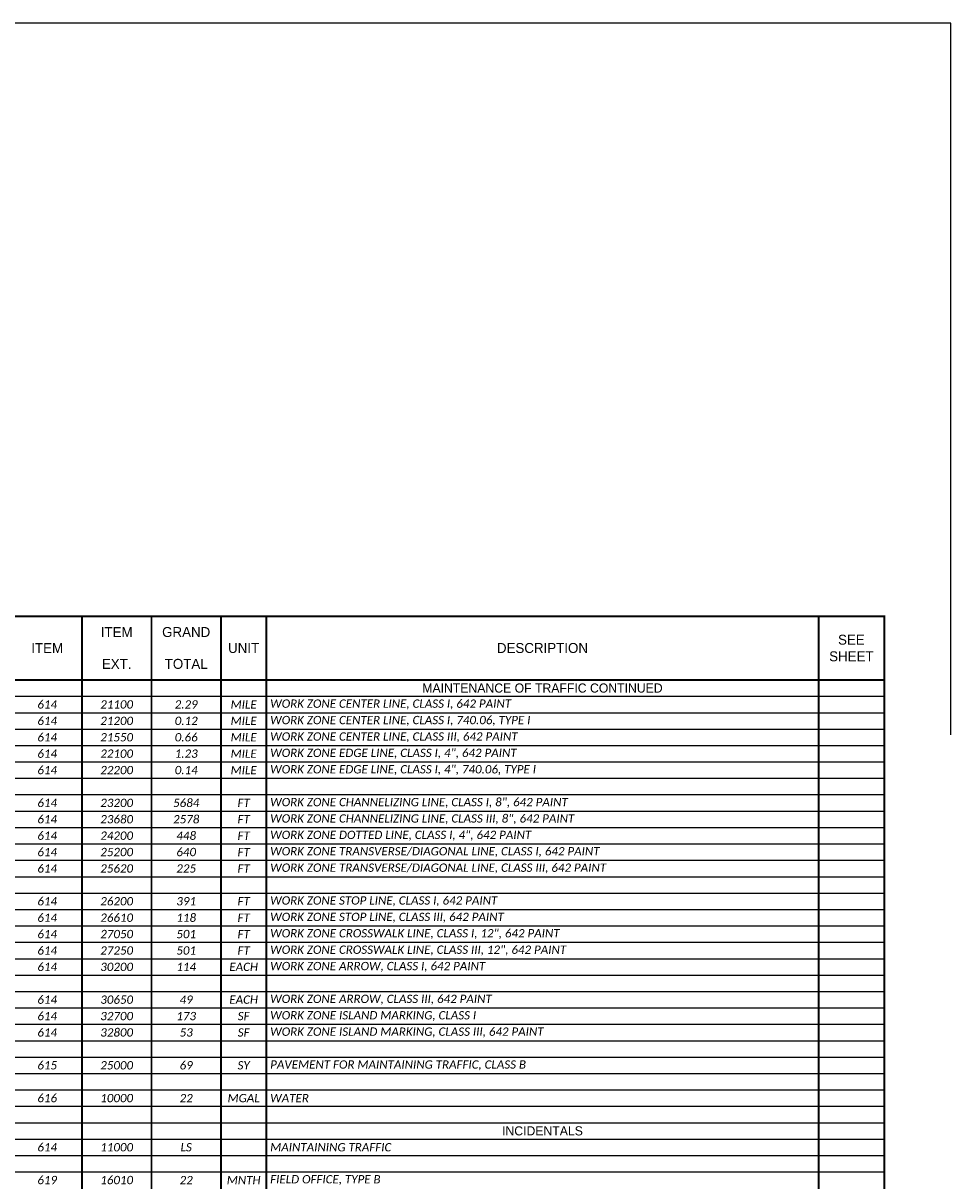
# Model space of a CAD drawing. Extents: x 1 to 137, y -7 to 37.
# Tile 9 of 9: x 121 to 137, y 12 to 32. Entities that reach past the tile are written whole.
import ezdxf

# ---------------------------------------------------------------- set-up
doc = ezdxf.new("R2010")
doc.units = 21
doc.header["$MEASUREMENT"] = 0
doc.layers.add('0_Mview', color=7, linetype='Continuous', plot=False)
doc.layers.add('SH_Data', color=7, linetype='Continuous')
doc.layers.add('SH_Text', color=7, linetype='Continuous')
doc.styles.add('ODOT-Font 70-Main Title', font='txt', dxfattribs={"height": 0.25})
doc.styles.add('P_Slanted_Normal', font='calibrii.ttf', dxfattribs={"height": 0.14})

# ---------------------------------------------------------------- blocks, each defined once
blk = doc.blocks.new('*A1028')
at = {"layer": 'SH_Data', "linetype": 'Continuous', "ltscale": 0.13014, "const_width": 0.0325}
blk.add_lwpolyline([(30.502, 0), (0, 0), (0, -21.001), (30.502, -21.001)], close=True, dxfattribs=at)
for points in [[(16.983, 0), (16.983, -21.001)], [(18.155, 0), (18.155, -21.001)], [(19.326, 0), (19.326, -21.001)], [(20.09, 0), (20.09, -21.001)], [(29.395, 0), (29.395, -21.001)], [(0, -1.074), (30.502, -1.074)]]:
    blk.add_lwpolyline(points, dxfattribs=at)
at = {"layer": 'SH_Data', "linetype": 'Continuous', "ltscale": 0.13014}
for points in [[(0, -1.35), (30.502, -1.35)], [(0, -1.627), (30.502, -1.627)], [(0, -1.903), (30.502, -1.903)], [(0, -2.18), (30.502, -2.18)], [(0, -2.456), (30.502, -2.456)], [(0, -2.733), (30.502, -2.733)], [(0, -3.009), (30.502, -3.009)], [(0, -3.286), (30.502, -3.286)], [(0, -3.563), (30.502, -3.563)], [(0, -3.839), (30.502, -3.839)], [(0, -4.116), (30.502, -4.116)], [(0, -4.392), (30.502, -4.392)], [(0, -4.669), (30.502, -4.669)], [(0, -4.945), (30.502, -4.945)], [(0, -5.222), (30.502, -5.222)], [(0, -5.498), (30.502, -5.498)], [(0, -5.775), (30.502, -5.775)], [(0, -6.052), (30.502, -6.052)], [(0, -6.328), (30.502, -6.328)], [(0, -6.605), (30.502, -6.605)], [(0, -6.881), (30.502, -6.881)], [(0, -7.158), (30.502, -7.158)], [(0, -7.434), (30.502, -7.434)], [(0, -7.711), (30.502, -7.711)], [(0, -7.987), (30.502, -7.987)], [(0, -8.264), (30.502, -8.264)], [(0, -8.54), (30.502, -8.54)], [(0, -8.817), (30.502, -8.817)], [(0, -9.094), (30.502, -9.094)], [(0, -9.37), (30.502, -9.37)]]:
    blk.add_lwpolyline(points, dxfattribs=at)
at = {"layer": 'SH_Text', "char_height": 0.168, "attachment_point": 5, "style": 'ODOT-Font 70-Main Title'}
for s, insert, width in [('ITEM', (17.569, -0.268), 1.04112), ('GRAND', (18.74, -0.268), 1.04112), ('SEE^JSHEET', (29.948, -0.537), 0.97605), ('ITEM', (16.398, -0.537), 1.04112), ('UNIT', (19.708, -0.537), 0.63443), ('DESCRIPTION', (24.743, -0.537), 9.17487), ('EXT.', (17.569, -0.805), 1.04112), ('TOTAL', (18.74, -0.805), 1.04112)]:
    blk.add_mtext(s, dxfattribs=dict(at, insert=insert, width=width))
at = {"layer": 'SH_Text'}
for s, insert, char_height, attachment_point, style in [('MAINTENANCE OF TRAFFIC CONTINUED', (24.743, -1.212), 0.154, 5, 'ODOT-Font 70-Main Title'), ('614', (16.398, -1.488), 0.14, 5, 'P_Slanted_Normal'), ('21100', (17.569, -1.488), 0.14, 5, 'P_Slanted_Normal'), ('2.29', (18.74, -1.488), 0.14, 5, 'P_Slanted_Normal'), ('MILE', (19.708, -1.488), 0.14, 5, 'P_Slanted_Normal'), ('WORK ZONE CENTER LINE, CLASS I, 642 PAINT', (20.155, -1.488), 0.14, 4, 'P_Slanted_Normal'), ('614', (16.398, -1.765), 0.14, 5, 'P_Slanted_Normal'), ('21200', (17.569, -1.765), 0.14, 5, 'P_Slanted_Normal'), ('0.12', (18.74, -1.765), 0.14, 5, 'P_Slanted_Normal'), ('MILE', (19.708, -1.765), 0.14, 5, 'P_Slanted_Normal'), ('WORK ZONE CENTER LINE, CLASS I, 740.06, TYPE I', (20.155, -1.765), 0.14, 4, 'P_Slanted_Normal'), ('614', (16.398, -2.042), 0.14, 5, 'P_Slanted_Normal'), ('21550', (17.569, -2.042), 0.14, 5, 'P_Slanted_Normal'), ('0.66', (18.74, -2.042), 0.14, 5, 'P_Slanted_Normal'), ('WORK ZONE CENTER LINE, CLASS III, 642 PAINT', (20.155, -2.042), 0.14, 4, 'P_Slanted_Normal'), ('MILE', (19.708, -2.042), 0.14, 5, 'P_Slanted_Normal'), ('614', (16.398, -2.318), 0.14, 5, 'P_Slanted_Normal'), ('22100', (17.569, -2.318), 0.14, 5, 'P_Slanted_Normal'), ('1.23', (18.74, -2.318), 0.14, 5, 'P_Slanted_Normal'), ('MILE', (19.708, -2.318), 0.14, 5, 'P_Slanted_Normal'), ('WORK ZONE EDGE LINE, CLASS I, 4", 642 PAINT', (20.155, -2.318), 0.14, 4, 'P_Slanted_Normal'), ('614', (16.398, -2.595), 0.14, 5, 'P_Slanted_Normal'), ('22200', (17.569, -2.595), 0.14, 5, 'P_Slanted_Normal'), ('0.14', (18.74, -2.595), 0.14, 5, 'P_Slanted_Normal'), ('MILE', (19.708, -2.595), 0.14, 5, 'P_Slanted_Normal'), ('WORK ZONE EDGE LINE, CLASS I, 4", 740.06, TYPE I', (20.155, -2.595), 0.14, 4, 'P_Slanted_Normal'), ('614', (16.398, -3.148), 0.14, 5, 'P_Slanted_Normal'), ('23200', (17.569, -3.148), 0.14, 5, 'P_Slanted_Normal'), ('5684', (18.74, -3.148), 0.14, 5, 'P_Slanted_Normal'), ('FT', (19.708, -3.148), 0.14, 5, 'P_Slanted_Normal'), ('WORK ZONE CHANNELIZING LINE, CLASS I, 8", 642 PAINT', (20.155, -3.148), 0.14, 4, 'P_Slanted_Normal'), ('614', (16.398, -3.424), 0.14, 5, 'P_Slanted_Normal'), ('23680', (17.569, -3.424), 0.14, 5, 'P_Slanted_Normal'), ('2578', (18.74, -3.424), 0.14, 5, 'P_Slanted_Normal'), ('FT', (19.708, -3.424), 0.14, 5, 'P_Slanted_Normal'), ('WORK ZONE CHANNELIZING LINE, CLASS III, 8", 642 PAINT', (20.155, -3.424), 0.14, 4, 'P_Slanted_Normal'), ('614', (16.398, -3.701), 0.14, 5, 'P_Slanted_Normal'), ('24200', (17.569, -3.701), 0.14, 5, 'P_Slanted_Normal'), ('448', (18.74, -3.701), 0.14, 5, 'P_Slanted_Normal'), ('FT', (19.708, -3.701), 0.14, 5, 'P_Slanted_Normal'), ('WORK ZONE DOTTED LINE, CLASS I, 4", 642 PAINT', (20.155, -3.701), 0.14, 4, 'P_Slanted_Normal'), ('614', (16.398, -3.977), 0.14, 5, 'P_Slanted_Normal'), ('25200', (17.569, -3.977), 0.14, 5, 'P_Slanted_Normal'), ('640', (18.74, -3.977), 0.14, 5, 'P_Slanted_Normal'), ('FT', (19.708, -3.977), 0.14, 5, 'P_Slanted_Normal'), ('WORK ZONE TRANSVERSE/DIAGONAL LINE, CLASS I, 642 PAINT', (20.155, -3.977), 0.14, 4, 'P_Slanted_Normal'), ('614', (16.398, -4.254), 0.14, 5, 'P_Slanted_Normal'), ('25620', (17.569, -4.254), 0.14, 5, 'P_Slanted_Normal'), ('225', (18.74, -4.254), 0.14, 5, 'P_Slanted_Normal'), ('FT', (19.708, -4.254), 0.14, 5, 'P_Slanted_Normal'), ('WORK ZONE TRANSVERSE/DIAGONAL LINE, CLASS III, 642 PAINT', (20.155, -4.254), 0.14, 4, 'P_Slanted_Normal'), ('614', (16.398, -4.807), 0.14, 5, 'P_Slanted_Normal'), ('26200', (17.569, -4.807), 0.14, 5, 'P_Slanted_Normal'), ('391', (18.74, -4.807), 0.14, 5, 'P_Slanted_Normal'), ('FT', (19.708, -4.807), 0.14, 5, 'P_Slanted_Normal'), ('WORK ZONE STOP LINE, CLASS I, 642 PAINT', (20.155, -4.807), 0.14, 4, 'P_Slanted_Normal'), ('614', (16.398, -5.084), 0.14, 5, 'P_Slanted_Normal'), ('26610', (17.569, -5.084), 0.14, 5, 'P_Slanted_Normal'), ('118', (18.74, -5.084), 0.14, 5, 'P_Slanted_Normal'), ('FT', (19.708, -5.084), 0.14, 5, 'P_Slanted_Normal'), ('WORK ZONE STOP LINE, CLASS III, 642 PAINT', (20.155, -5.084), 0.14, 4, 'P_Slanted_Normal'), ('614', (16.398, -5.36), 0.14, 5, 'P_Slanted_Normal'), ('27050', (17.569, -5.36), 0.14, 5, 'P_Slanted_Normal'), ('501', (18.74, -5.36), 0.14, 5, 'P_Slanted_Normal'), ('WORK ZONE CROSSWALK LINE, CLASS I, 12", 642 PAINT', (20.155, -5.36), 0.14, 4, 'P_Slanted_Normal'), ('FT', (19.708, -5.36), 0.14, 5, 'P_Slanted_Normal'), ('614', (16.398, -5.637), 0.14, 5, 'P_Slanted_Normal'), ('27250', (17.569, -5.637), 0.14, 5, 'P_Slanted_Normal'), ('501', (18.74, -5.637), 0.14, 5, 'P_Slanted_Normal'), ('FT', (19.708, -5.637), 0.14, 5, 'P_Slanted_Normal'), ('WORK ZONE CROSSWALK LINE, CLASS III, 12", 642 PAINT', (20.155, -5.637), 0.14, 4, 'P_Slanted_Normal'), ('614', (16.398, -5.913), 0.14, 5, 'P_Slanted_Normal'), ('30200', (17.569, -5.913), 0.14, 5, 'P_Slanted_Normal'), ('114', (18.74, -5.913), 0.14, 5, 'P_Slanted_Normal'), ('EACH', (19.708, -5.913), 0.14, 5, 'P_Slanted_Normal'), ('WORK ZONE ARROW, CLASS I, 642 PAINT', (20.155, -5.913), 0.14, 4, 'P_Slanted_Normal'), ('614', (16.398, -6.466), 0.14, 5, 'P_Slanted_Normal'), ('30650', (17.569, -6.466), 0.14, 5, 'P_Slanted_Normal'), ('49', (18.74, -6.466), 0.14, 5, 'P_Slanted_Normal'), ('EACH', (19.708, -6.466), 0.14, 5, 'P_Slanted_Normal'), ('WORK ZONE ARROW, CLASS III, 642 PAINT', (20.155, -6.466), 0.14, 4, 'P_Slanted_Normal'), ('614', (16.398, -6.743), 0.14, 5, 'P_Slanted_Normal'), ('32700', (17.569, -6.743), 0.14, 5, 'P_Slanted_Normal'), ('173', (18.74, -6.743), 0.14, 5, 'P_Slanted_Normal'), ('SF', (19.708, -6.743), 0.14, 5, 'P_Slanted_Normal'), ('WORK ZONE ISLAND MARKING, CLASS I', (20.155, -6.743), 0.14, 4, 'P_Slanted_Normal'), ('614', (16.398, -7.019), 0.14, 5, 'P_Slanted_Normal'), ('32800', (17.569, -7.019), 0.14, 5, 'P_Slanted_Normal'), ('53', (18.74, -7.019), 0.14, 5, 'P_Slanted_Normal'), ('SF', (19.708, -7.019), 0.14, 5, 'P_Slanted_Normal'), ('WORK ZONE ISLAND MARKING, CLASS III, 642 PAINT', (20.155, -7.019), 0.14, 4, 'P_Slanted_Normal'), ('615', (16.398, -7.573), 0.14, 5, 'P_Slanted_Normal'), ('25000', (17.569, -7.573), 0.14, 5, 'P_Slanted_Normal'), ('69', (18.74, -7.573), 0.14, 5, 'P_Slanted_Normal'), ('SY', (19.708, -7.573), 0.14, 5, 'P_Slanted_Normal'), ('PAVEMENT FOR MAINTAINING TRAFFIC, CLASS B', (20.155, -7.573), 0.14, 4, 'P_Slanted_Normal'), ('616', (16.398, -8.126), 0.14, 5, 'P_Slanted_Normal'), ('10000', (17.569, -8.126), 0.14, 5, 'P_Slanted_Normal'), ('22', (18.74, -8.126), 0.14, 5, 'P_Slanted_Normal'), ('MGAL', (19.708, -8.126), 0.14, 5, 'P_Slanted_Normal'), ('WATER', (20.155, -8.126), 0.14, 4, 'P_Slanted_Normal'), ('INCIDENTALS', (24.743, -8.679), 0.154, 5, 'ODOT-Font 70-Main Title'), ('614', (16.398, -8.955), 0.14, 5, 'P_Slanted_Normal'), ('11000', (17.569, -8.955), 0.14, 5, 'P_Slanted_Normal'), ('LS', (18.74, -8.955), 0.14, 5, 'P_Slanted_Normal'), ('MAINTAINING TRAFFIC', (20.155, -8.955), 0.14, 4, 'P_Slanted_Normal'), ('619', (16.398, -9.508), 0.14, 5, 'P_Slanted_Normal'), ('16010', (17.569, -9.508), 0.14, 5, 'P_Slanted_Normal'), ('22', (18.74, -9.508), 0.14, 5, 'P_Slanted_Normal'), ('MNTH', (19.708, -9.508), 0.14, 5, 'P_Slanted_Normal'), ('FIELD OFFICE, TYPE B', (20.155, -9.508), 0.14, 4, 'P_Slanted_Normal')]:
    blk.add_mtext(s, dxfattribs=dict(at, insert=insert, char_height=char_height, attachment_point=attachment_point, style=style))

msp = doc.modelspace()

# ---------------------------------------------------------------- linework, layer by layer
at = {"layer": '0_Mview', "flags": 128}
msp.add_lwpolyline([(137.124, 19.64), (137.124, 31.64), (1, 31.64), (1, 19.64)], dxfattribs=at)
at = {"layer": '0_Mview', "color": 1}
msp.add_lwpolyline([(105.5, 21.64), (136, 21.64), (136, 0.64), (105.5, 0.64)], close=True, dxfattribs=at)

# ---------------------------------------------------------------- block references
msp.add_blockref('*A1028', (105.5, 21.64))

doc.saveas('drawing.dxf')
